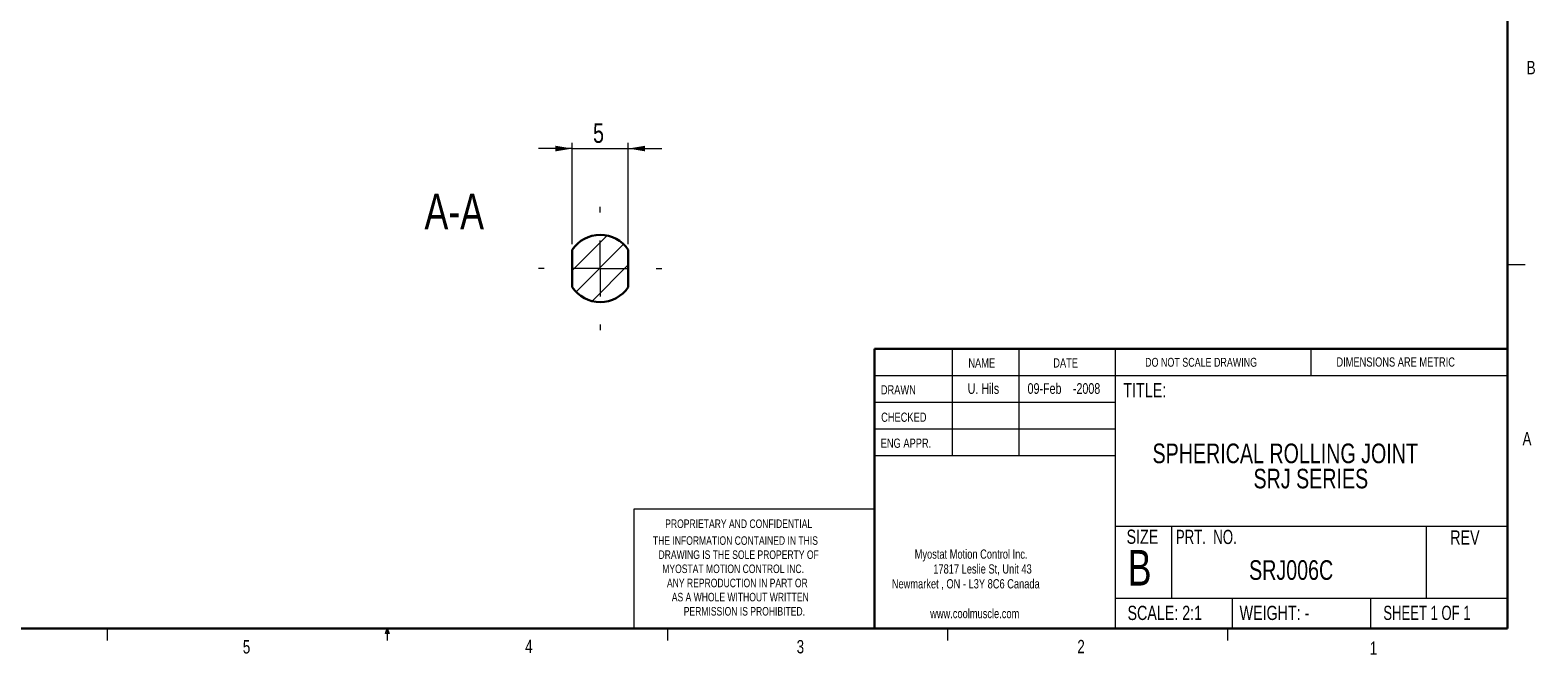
# Model space of a CAD drawing. Header units: millimetres. Extents: x 11 to 649, y 5 to 275.
# Tile 3 of 4: x 152 to 421, y 5 to 117. Entities that reach past the tile are written whole.
import ezdxf

# ---------------------------------------------------------------- set-up
doc = ezdxf.new("R2010")
doc.units = ezdxf.units.MM
doc.styles.add('SLDTEXTSTYLE0', font='TXT', dxfattribs={"width": 0.75})
doc.styles.add('SLDTEXTSTYLE1', font='TXT', dxfattribs={"width": 0.694444})
doc.styles.add('SLDTEXTSTYLE2', font='TXT', dxfattribs={"width": 0.6875})
doc.dimstyles.new('SLDDIMSTYLE2', dxfattribs={"dimtxt": 3.5, "dimasz": 3, "dimexe": 0, "dimexo": 0.0625, "dimgap": 0.875, "dimtad": 1, "dimlfac": 0.5, "dimrnd": 1e-09, "dimzin": 12, "dimdsep": 46, "dimtxsty": 'SLDTEXTSTYLE0', "dimsah": 1, "dimcen": 0.09, "dimadec": 0, "dimazin": 0, "dimtfac": 1, "dimtofl": 0, "dimtmove": 0, "dimatfit": 3, "dimfxl": 1, "dimtolj": 1, "dimtzin": 12, "dimarcsym": 0})

# ---------------------------------------------------------------- blocks, each defined once
blk = doc.blocks.new('SW_NOTE_0')
at = {"color": 0, "linetype": 'Continuous', "lineweight": 0, "char_height": 1.651, "attachment_point": 1, "style": 'SLDTEXTSTYLE0'}
for s, insert in [('Myostat Motion Control Inc.', (0, 2.13)), ('17817 Leslie St, Unit 43', (3.32, -0.52)), ('Newmarket , ON - L3Y 8C6 Canada', (-4.09, -3.17)), ('www.coolmuscle.com', (2.76, -8.48))]:
    blk.add_mtext(s, dxfattribs=dict(at, insert=insert))
blk = doc.blocks.new('SW_NOTE_1')
at = {"color": 0, "linetype": 'Continuous', "lineweight": 0, "char_height": 1.524, "attachment_point": 1, "style": 'SLDTEXTSTYLE0'}
for s, insert in [('THE INFORMATION CONTAINED IN THIS', (0, 1.96)), ('DRAWING IS THE SOLE PROPERTY OF', (1, -0.56)), ('MYOSTAT MOTION CONTROL INC. ', (1.67, -3.08)), ('ANY REPRODUCTION IN PART OR', (2.51, -5.61)), ('AS A WHOLE WITHOUT WRITTEN', (3.37, -8.13)), ('PERMISSION IS PROHIBITED.', (5.5, -10.66))]:
    blk.add_mtext(s, dxfattribs=dict(at, insert=insert))
blk = doc.blocks.new('SW_NOTE_2')
at = {"color": 0, "linetype": 'Continuous', "lineweight": 0, "char_height": 1.905, "attachment_point": 1, "style": 'SLDTEXTSTYLE0'}
for s, insert in [('09-Feb', (0, 2.46)), ('-2008', (8.09, 2.46))]:
    blk.add_mtext(s, dxfattribs=dict(at, insert=insert))
blk = doc.blocks.new('SW_NOTE_3')
at = {"color": 0, "linetype": 'Continuous', "lineweight": 0, "char_height": 3.5, "attachment_point": 1, "style": 'SLDTEXTSTYLE0'}
for s, insert in [('SPHERICAL ROLLING JOINT', (0, 4.51)), ('SRJ SERIES', (18.03, 0.01))]:
    blk.add_mtext(s, dxfattribs=dict(at, insert=insert))
blk = doc.blocks.new('*D26')
at = {"color": 7, "linetype": 'Continuous', "lineweight": 0}
for p, q in [((248.95, 95.6), (242.95, 95.6)), ((248.95, 78.53), (248.95, 96.6)), ((248.95, 95.6), (258.95, 95.6)), ((258.95, 78.53), (258.95, 96.6)), ((258.95, 95.6), (264.95, 95.6))]:
    blk.add_line(p, q, dxfattribs=at)
for points in [[(248.95, 95.6), (245.95, 96.1), (245.95, 95.1)], [(258.95, 95.6), (261.95, 95.1), (261.95, 96.1)]]:
    blk.add_solid(points, dxfattribs=at)
at = {"color": 7, "linetype": 'Continuous', "lineweight": 0, "insert": (252.66, 100.11), "char_height": 3.5, "attachment_point": 1, "style": 'SLDTEXTSTYLE0'}
blk.add_mtext('5', dxfattribs=at)
blk = doc.blocks.new('SW_CENTERMARKSYMBOL_4')
at = {"color": 0, "linetype": 'Continuous', "lineweight": 0}
for p, q in [((0, 10), (0, 11)), ((0, 0), (0, 5)), ((-10, 0), (-11, 0)), ((0, 0), (-5, 0)), ((0, 0), (0, -5)), ((0, 0), (5, 0)), ((10, 0), (11, 0)), ((0, -10), (0, -11))]:
    blk.add_line(p, q, dxfattribs=at)

msp = doc.modelspace()

# ---------------------------------------------------------------- hatches: boundary and pattern name
at = {"linetype": 'Continuous', "lineweight": 0}
h = msp.add_hatch(dxfattribs=at)
h.set_pattern_fill('ANSI31', style=0)
edge = h.paths.add_edge_path(flags=0)
edge.add_arc((253.949, 74.209), 6, 33.55731, 146.44269)
edge.add_line((248.949, 77.525), (248.949, 70.892))
edge.add_arc((253.949, 74.209), 6, 213.55731, 326.44269)
edge.add_line((258.949, 70.892), (258.949, 77.525))
h = msp.add_hatch(dxfattribs=at)
h.set_pattern_fill('ANSI31', style=0)
edge = h.paths.add_edge_path(flags=0)
edge.add_arc((253.949, 74.209), 6, 33.55731, 146.44269)
edge.add_line((248.949, 77.525), (248.949, 70.892))
edge.add_arc((253.949, 74.209), 6, 213.55731, 326.44269)
edge.add_line((258.949, 70.892), (258.949, 77.525))

# ---------------------------------------------------------------- linework, layer by layer
at = {"color": 7, "linetype": 'Continuous', "lineweight": 30}
for p, q in [((415.957, 9.959), (415.957, 270.309)), ((248.949, 77.525), (248.949, 70.892)), ((258.949, 70.892), (258.949, 77.525)), ((302.919, 59.853), (415.957, 59.853)), ((302.919, 59.853), (302.919, 9.959)), ((415.957, 9.959), (15.907, 9.959))]:
    msp.add_line(p, q, dxfattribs=at)
at = {"color": 7, "linetype": 'Continuous', "lineweight": 0}
for p, q in [((415.957, 74.937), (419.132, 74.937)), ((316.817, 59.853), (316.817, 40.803)), ((328.717, 59.853), (328.717, 40.803)), ((345.885, 59.853), (345.885, 9.959)), ((380.921, 55.091), (380.921, 59.853)), ((302.919, 55.091), (415.957, 55.091)), ((302.919, 50.328), (345.885, 50.328)), ((302.919, 45.566), (345.885, 45.566)), ((345.885, 40.803), (302.919, 40.803)), ((259.953, 31.278), (259.953, 9.959)), ((302.919, 31.278), (259.953, 31.278)), ((345.885, 28.243), (415.957, 28.243)), ((355.932, 28.243), (355.932, 15.366)), ((401.43, 28.243), (401.43, 15.366)), ((345.885, 15.366), (415.957, 15.366)), ((366.793, 15.366), (366.793, 9.959)), ((391.48, 15.366), (391.48, 9.959)), ((165.919, 9.959), (165.919, 7.805)), ((215.589, 9.081), (215.925, 9.959)), ((216.244, 9.081), (215.589, 9.081)), ((215.925, 9.959), (215.925, 7.805)), ((215.925, 9.959), (216.244, 9.081)), ((265.932, 9.959), (265.932, 7.805)), ((315.938, 9.959), (315.938, 7.805)), ((365.944, 9.959), (365.944, 7.805))]:
    msp.add_line(p, q, dxfattribs=at)
at = {"color": 7, "linetype": 'Continuous', "lineweight": 30}
for start, end in [(33.55731, 146.44269), (213.55731, 326.44269)]:
    msp.add_arc((253.949, 74.209), 6, start, end, dxfattribs=at)

# ---------------------------------------------------------------- block references
at = {"color": 7, "linetype": 'Continuous', "lineweight": 0}
for name, p in [('SW_CENTERMARKSYMBOL_4', (253.949, 74.209)), ('SW_NOTE_2', (330.261, 51.281)), ('SW_NOTE_3', (352.572, 38.458)), ('SW_NOTE_1', (263.354, 24.464)), ('SW_NOTE_0', (310.101, 21.941))]:
    msp.add_blockref(name, p, dxfattribs=at)

# ---------------------------------------------------------------- texts
at = {"color": 7, "linetype": 'Continuous', "lineweight": 0, "attachment_point": 1}
for s, insert, char_height, style in [('B', (419.392, 111.229), 2.381, 'SLDTEXTSTYLE0'), ('A-A', (222.568, 87.566), 6.35, 'SLDTEXTSTYLE0'), ('NAME', (319.681, 58.182), 1.651, 'SLDTEXTSTYLE0'), ('DATE', (334.845, 58.182), 1.651, 'SLDTEXTSTYLE0'), ('DO NOT SCALE DRAWING', (351.251, 58.259), 1.5875, 'SLDTEXTSTYLE0'), ('DIMENSIONS ARE METRIC', (385.416, 58.349), 1.651, 'SLDTEXTSTYLE0'), ('U. Hils', (319.559, 53.737), 1.905, 'SLDTEXTSTYLE0'), ('DRAWN', (304.053, 53.381), 1.651, 'SLDTEXTSTYLE0'), ('TITLE:', (347.375, 53.755), 2.54, 'SLDTEXTSTYLE0'), ('CHECKED', (304.107, 48.495), 1.651, 'SLDTEXTSTYLE0'), ('ENG APPR.', (304.034, 43.859), 1.651, 'SLDTEXTSTYLE0'), ('A', (418.645, 45.025), 2.381, 'SLDTEXTSTYLE0'), ('PROPRIETARY AND CONFIDENTIAL', (265.554, 29.424), 1.524, 'SLDTEXTSTYLE0'), ('SIZE', (347.936, 27.617), 2.54, 'SLDTEXTSTYLE0'), ('PRT.  NO.', (356.737, 27.581), 2.54, 'SLDTEXTSTYLE1'), ('REV', (405.742, 27.482), 2.54, 'SLDTEXTSTYLE0'), ('B', (348.137, 23.983), 6.35, 'SLDTEXTSTYLE0'), ('SRJ006C', (369.815, 22.151), 3.5, 'SLDTEXTSTYLE0'), ('SCALE: 2:1', (348.105, 14.023), 2.54, 'SLDTEXTSTYLE0'), ('WEIGHT: -', (368.119, 14.023), 2.54, 'SLDTEXTSTYLE0'), ('SHEET 1 OF 1', (393.788, 14.032), 2.54, 'SLDTEXTSTYLE2'), ('5', (190.122, 7.889), 2.381, 'SLDTEXTSTYLE0'), ('4', (240.541, 7.969), 2.381, 'SLDTEXTSTYLE0'), ('3', (289.021, 7.915), 2.381, 'SLDTEXTSTYLE0'), ('2', (339.148, 7.936), 2.381, 'SLDTEXTSTYLE0'), ('1', (391.371, 7.655), 2.381, 'SLDTEXTSTYLE0')]:
    msp.add_mtext(s, dxfattribs=dict(at, insert=insert, char_height=char_height, style=style))

# ---------------------------------------------------------------- dimensions: what is measured, and where the dimension line sits
at = {"color": 7, "linetype": 'Continuous', "lineweight": 0}
dim = msp.add_linear_dim(base=(258.949, 95.596), p1=(248.949, 77.525), p2=(258.949, 77.525), dimstyle='SLDDIMSTYLE2', dxfattribs=at)
dim.commit()
dim.dimension.update_dxf_attribs({"geometry": '*D26', "text_midpoint": (253.949, 95.596), "dimtype": 160})

doc.saveas('drawing.dxf')
